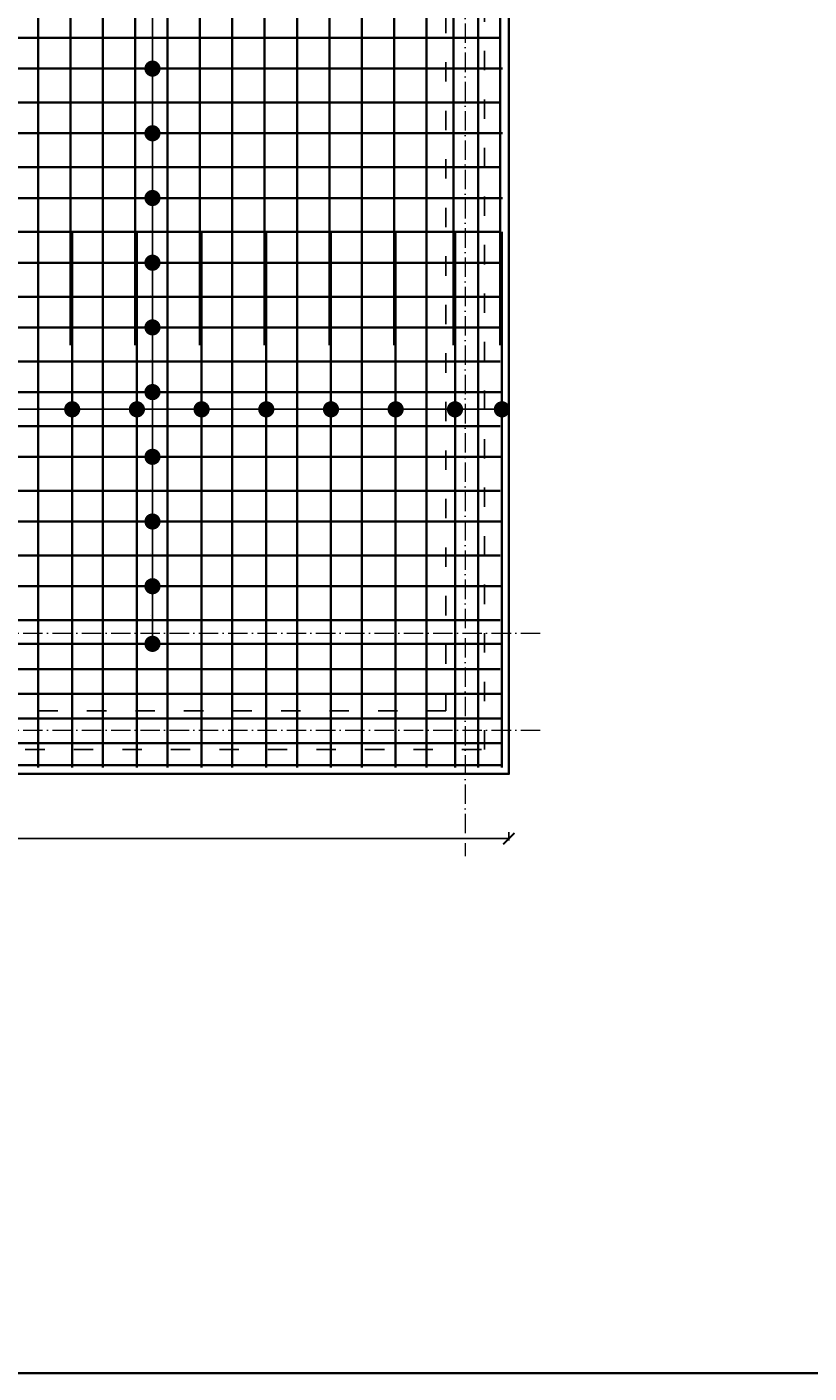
# Model space of a CAD drawing. Header units: millimetres. Extents: x 295948 to 312016, y 6878 to 18016.
# Tile 99 of 252: x 302389 to 302873, y 15252 to 16084. Entities that reach past the tile are written whole.
import ezdxf

# ---------------------------------------------------------------- set-up
doc = ezdxf.new("R2010")
doc.units = ezdxf.units.MM
doc.linetypes.add('ACAD_ISO03W100', pattern=[30, 12, -18])
doc.linetypes.add('ACAD_ISO10W100', pattern=[18, 12, -3, 0, -3])
for name, color, linetype, lineweight in [('konstrukcja', 3, 'Continuous', 35), ('konstrukcja wymiary', 1, 'Continuous', 13), ('osie', 5, 'ACAD_ISO10W100', 13), ('zbrojenie płyty', 141, 'Continuous', 35)]:
    doc.layers.add(name, color=color, linetype=linetype, lineweight=lineweight)
doc.layers.add('przerywane', color=6, linetype='ACAD_ISO03W100')
doc.styles.add('KONSTRUKCJA', font='romand.shx', dxfattribs={"oblique": 10})
doc.styles.get("Standard").update_dxf_attribs({"font": 'romand.shx', "oblique": 10})
doc.dimstyles.new('150', dxfattribs={"dimtxt": 10, "dimasz": 7, "dimexe": 1.25, "dimexo": 0.625, "dimgap": 3, "dimtad": 1, "dimdec": 0, "dimrnd": 0.5, "dimtxsty": 'KONSTRUKCJA', "dimblk": 'ARCHTICK', "dimcen": 2.5, "dimadec": 0, "dimazin": 0, "dimtfac": 1, "dimtdec": 0, "dimtix": 1, "dimtmove": 0, "dimatfit": 3, "dimfxl": 4, "dimfxlon": 1, "dimarcsym": 0})
doc.dimstyles.new('kropki', dxfattribs={"dimtxt": 0.001, "dimasz": 10, "dimexe": 1.25, "dimexo": 0.625, "dimgap": 1, "dimtad": 1, "dimtxsty": 'Standard', "dimblk": 'DOT', "dimcen": 2.5, "dimadec": 0, "dimazin": 0, "dimtfac": 1, "dimtmove": 0, "dimatfit": 3, "dimfxl": 1, "dimfxlon": 1, "dimarcsym": 0})

# ---------------------------------------------------------------- blocks, each defined once
blk = doc.blocks.new('_Dot')
at = {"color": 0, "linetype": 'ByBlock', "lineweight": -2}
blk.add_line((-0.5, 0), (-1, 0), dxfattribs=at)
at = {"color": 0, "linetype": 'ByBlock', "const_width": 0.5}
blk.add_lwpolyline([(-0.25, 0, 1), (0.25, 0, 1)], format="xyb", close=True, dxfattribs=at)
blk = doc.blocks.new('*D1852')
at = {"layer": 'Defpoints', "color": 0, "transparency": 16777216}
for p in [(302457.44, 16098.24), (302457.44, 16058.24), (302467.07, 16058.24)]:
    blk.add_point(p, dxfattribs=at)
at = {"layer": 'konstrukcja wymiary', "color": 0, "lineweight": -2, "transparency": 16777216}
for p, q in [((302466.07, 16098.24), (302468.32, 16098.24)), ((302467.07, 16088.24), (302467.07, 16068.24)), ((302466.07, 16058.24), (302468.32, 16058.24))]:
    blk.add_line(p, q, dxfattribs=at)
at = {"layer": 'konstrukcja wymiary', "color": 0, "lineweight": -2, "transparency": 16777216, "xscale": 10, "yscale": 10, "zscale": 10}
for p, rotation in [((302467.07, 16098.24), 90), ((302467.07, 16058.24), 270)]:
    blk.add_blockref('_Dot', p, dxfattribs=dict(at, rotation=rotation))
at = {"layer": 'konstrukcja wymiary', "color": 0, "transparency": 16777216, "insert": (302466.07, 16078.24), "char_height": 0.001, "attachment_point": 5, "rotation": 90}
blk.add_mtext('40', dxfattribs=at)
blk = doc.blocks.new('*D1853')
at = {"layer": 'Defpoints', "color": 0, "transparency": 16777216}
for p in [(302457.44, 16058.24), (302456.44, 16018.24), (302467.07, 16018.24)]:
    blk.add_point(p, dxfattribs=at)
at = {"layer": 'konstrukcja wymiary', "color": 0, "lineweight": -2, "transparency": 16777216}
for p, q in [((302466.07, 16058.24), (302468.32, 16058.24)), ((302467.07, 16048.24), (302467.07, 16028.24)), ((302466.07, 16018.24), (302468.32, 16018.24))]:
    blk.add_line(p, q, dxfattribs=at)
at = {"layer": 'konstrukcja wymiary', "color": 0, "lineweight": -2, "transparency": 16777216, "xscale": 10, "yscale": 10, "zscale": 10}
for p, rotation in [((302467.07, 16058.24), 90), ((302467.07, 16018.24), 270)]:
    blk.add_blockref('_Dot', p, dxfattribs=dict(at, rotation=rotation))
at = {"layer": 'konstrukcja wymiary', "color": 0, "transparency": 16777216, "insert": (302466.07, 16038.24), "char_height": 0.001, "attachment_point": 5, "rotation": 90}
blk.add_mtext('40', dxfattribs=at)
blk = doc.blocks.new('*D1869')
at = {"layer": 'Defpoints', "color": 0, "transparency": 16777216}
for p in [(302456.44, 16018.24), (302456.44, 15978.24), (302467.07, 15978.24)]:
    blk.add_point(p, dxfattribs=at)
at = {"layer": 'konstrukcja wymiary', "color": 0, "lineweight": -2, "transparency": 16777216}
for p, q in [((302466.07, 16018.24), (302468.32, 16018.24)), ((302467.07, 16008.24), (302467.07, 15988.24)), ((302466.07, 15978.24), (302468.32, 15978.24))]:
    blk.add_line(p, q, dxfattribs=at)
at = {"layer": 'konstrukcja wymiary', "color": 0, "lineweight": -2, "transparency": 16777216, "xscale": 10, "yscale": 10, "zscale": 10}
for p, rotation in [((302467.07, 16018.24), 90), ((302467.07, 15978.24), 270)]:
    blk.add_blockref('_Dot', p, dxfattribs=dict(at, rotation=rotation))
at = {"layer": 'konstrukcja wymiary', "color": 0, "transparency": 16777216, "insert": (302466.07, 15998.24), "char_height": 0.001, "attachment_point": 5, "rotation": 90}
blk.add_mtext('40', dxfattribs=at)
blk = doc.blocks.new('*D1870')
at = {"layer": 'Defpoints', "color": 0, "transparency": 16777216}
for p in [(302456.44, 15978.24), (302456.44, 15938.24), (302467.07, 15938.24)]:
    blk.add_point(p, dxfattribs=at)
at = {"layer": 'konstrukcja wymiary', "color": 0, "lineweight": -2, "transparency": 16777216}
for p, q in [((302466.07, 15978.24), (302468.32, 15978.24)), ((302467.07, 15968.24), (302467.07, 15948.24)), ((302466.07, 15938.24), (302468.32, 15938.24))]:
    blk.add_line(p, q, dxfattribs=at)
at = {"layer": 'konstrukcja wymiary', "color": 0, "lineweight": -2, "transparency": 16777216, "xscale": 10, "yscale": 10, "zscale": 10}
for p, rotation in [((302467.07, 15978.24), 90), ((302467.07, 15938.24), 270)]:
    blk.add_blockref('_Dot', p, dxfattribs=dict(at, rotation=rotation))
at = {"layer": 'konstrukcja wymiary', "color": 0, "transparency": 16777216, "insert": (302466.07, 15958.24), "char_height": 0.001, "attachment_point": 5, "rotation": 90}
blk.add_mtext('40', dxfattribs=at)
blk = doc.blocks.new('*D1871')
at = {"layer": 'Defpoints', "color": 0, "transparency": 16777216}
for p in [(302456.44, 15938.24), (302457.44, 15898.24), (302467.07, 15898.24)]:
    blk.add_point(p, dxfattribs=at)
at = {"layer": 'konstrukcja wymiary', "color": 0, "lineweight": -2, "transparency": 16777216}
for p, q in [((302466.07, 15938.24), (302468.32, 15938.24)), ((302467.07, 15928.24), (302467.07, 15908.24)), ((302466.07, 15898.24), (302468.32, 15898.24))]:
    blk.add_line(p, q, dxfattribs=at)
at = {"layer": 'konstrukcja wymiary', "color": 0, "lineweight": -2, "transparency": 16777216, "xscale": 10, "yscale": 10, "zscale": 10}
for p, rotation in [((302467.07, 15938.24), 90), ((302467.07, 15898.24), 270)]:
    blk.add_blockref('_Dot', p, dxfattribs=dict(at, rotation=rotation))
at = {"layer": 'konstrukcja wymiary', "color": 0, "transparency": 16777216, "insert": (302466.07, 15918.24), "char_height": 0.001, "attachment_point": 5, "rotation": 90}
blk.add_mtext('40', dxfattribs=at)
blk = doc.blocks.new('*D1872')
at = {"layer": 'Defpoints', "color": 0, "transparency": 16777216}
for p in [(302457.44, 15898.24), (302457.44, 15858.24), (302467.07, 15858.24)]:
    blk.add_point(p, dxfattribs=at)
at = {"layer": 'konstrukcja wymiary', "color": 0, "lineweight": -2, "transparency": 16777216}
for p, q in [((302466.07, 15898.24), (302468.32, 15898.24)), ((302467.07, 15888.24), (302467.07, 15868.24)), ((302466.07, 15858.24), (302468.32, 15858.24))]:
    blk.add_line(p, q, dxfattribs=at)
at = {"layer": 'konstrukcja wymiary', "color": 0, "lineweight": -2, "transparency": 16777216, "xscale": 10, "yscale": 10, "zscale": 10}
for p, rotation in [((302467.07, 15898.24), 90), ((302467.07, 15858.24), 270)]:
    blk.add_blockref('_Dot', p, dxfattribs=dict(at, rotation=rotation))
at = {"layer": 'konstrukcja wymiary', "color": 0, "transparency": 16777216, "insert": (302466.07, 15878.24), "char_height": 0.001, "attachment_point": 5, "rotation": 90}
blk.add_mtext('40', dxfattribs=at)
blk = doc.blocks.new('*D1873')
at = {"layer": 'Defpoints', "color": 0, "transparency": 16777216}
for p in [(302457.44, 15858.24), (302457.44, 15818.24), (302467.07, 15818.24)]:
    blk.add_point(p, dxfattribs=at)
at = {"layer": 'konstrukcja wymiary', "color": 0, "lineweight": -2, "transparency": 16777216}
for p, q in [((302466.07, 15858.24), (302468.32, 15858.24)), ((302467.07, 15848.24), (302467.07, 15828.24)), ((302466.07, 15818.24), (302468.32, 15818.24))]:
    blk.add_line(p, q, dxfattribs=at)
at = {"layer": 'konstrukcja wymiary', "color": 0, "lineweight": -2, "transparency": 16777216, "xscale": 10, "yscale": 10, "zscale": 10}
for p, rotation in [((302467.07, 15858.24), 90), ((302467.07, 15818.24), 270)]:
    blk.add_blockref('_Dot', p, dxfattribs=dict(at, rotation=rotation))
at = {"layer": 'konstrukcja wymiary', "color": 0, "transparency": 16777216, "insert": (302466.07, 15838.24), "char_height": 0.001, "attachment_point": 5, "rotation": 90}
blk.add_mtext('40', dxfattribs=at)
blk = doc.blocks.new('*D1874')
at = {"layer": 'Defpoints', "color": 0, "transparency": 16777216}
for p in [(302457.44, 15818.24), (302457.44, 15778.24), (302467.07, 15778.24)]:
    blk.add_point(p, dxfattribs=at)
at = {"layer": 'konstrukcja wymiary', "color": 0, "lineweight": -2, "transparency": 16777216}
for p, q in [((302466.07, 15818.24), (302468.32, 15818.24)), ((302467.07, 15808.24), (302467.07, 15788.24)), ((302466.07, 15778.24), (302468.32, 15778.24))]:
    blk.add_line(p, q, dxfattribs=at)
at = {"layer": 'konstrukcja wymiary', "color": 0, "lineweight": -2, "transparency": 16777216, "xscale": 10, "yscale": 10, "zscale": 10}
for p, rotation in [((302467.07, 15818.24), 90), ((302467.07, 15778.24), 270)]:
    blk.add_blockref('_Dot', p, dxfattribs=dict(at, rotation=rotation))
at = {"layer": 'konstrukcja wymiary', "color": 0, "transparency": 16777216, "insert": (302466.07, 15798.24), "char_height": 0.001, "attachment_point": 5, "rotation": 90}
blk.add_mtext('40', dxfattribs=at)
blk = doc.blocks.new('*D1875')
at = {"layer": 'Defpoints', "color": 0, "transparency": 16777216}
for p in [(302457.44, 15778.24), (302457.44, 15738.24), (302467.07, 15738.24)]:
    blk.add_point(p, dxfattribs=at)
at = {"layer": 'konstrukcja wymiary', "color": 0, "lineweight": -2, "transparency": 16777216}
for p, q in [((302466.07, 15778.24), (302468.32, 15778.24)), ((302467.07, 15768.24), (302467.07, 15748.24)), ((302466.07, 15738.24), (302468.32, 15738.24))]:
    blk.add_line(p, q, dxfattribs=at)
at = {"layer": 'konstrukcja wymiary', "color": 0, "lineweight": -2, "transparency": 16777216, "xscale": 10, "yscale": 10, "zscale": 10}
for p, rotation in [((302467.07, 15778.24), 90), ((302467.07, 15738.24), 270)]:
    blk.add_blockref('_Dot', p, dxfattribs=dict(at, rotation=rotation))
at = {"layer": 'konstrukcja wymiary', "color": 0, "transparency": 16777216, "insert": (302466.07, 15758.24), "char_height": 0.001, "attachment_point": 5, "rotation": 90}
blk.add_mtext('40', dxfattribs=at)
blk = doc.blocks.new('*D1876')
at = {"layer": 'Defpoints', "color": 0, "transparency": 16777216}
for p in [(302457.44, 15738.24), (302457.44, 15702.63), (302467.07, 15702.63)]:
    blk.add_point(p, dxfattribs=at)
at = {"layer": 'konstrukcja wymiary', "color": 0, "lineweight": -2, "transparency": 16777216}
for p, q in [((302466.07, 15738.24), (302468.32, 15738.24)), ((302467.07, 15728.24), (302467.07, 15712.63)), ((302466.07, 15702.63), (302468.32, 15702.63))]:
    blk.add_line(p, q, dxfattribs=at)
at = {"layer": 'konstrukcja wymiary', "color": 0, "lineweight": -2, "transparency": 16777216, "xscale": 10, "yscale": 10, "zscale": 10}
for p, rotation in [((302467.07, 15738.24), 90), ((302467.07, 15702.63), 270)]:
    blk.add_blockref('_Dot', p, dxfattribs=dict(at, rotation=rotation))
at = {"layer": 'konstrukcja wymiary', "color": 0, "transparency": 16777216, "insert": (302466.07, 15720.44), "char_height": 0.001, "attachment_point": 5, "rotation": 90}
blk.add_mtext('35,61', dxfattribs=at)
blk = doc.blocks.new('*D2047')
at = {"layer": 'Defpoints', "color": 0, "transparency": 16777216}
for p in [(302417.44, 15847.6), (302377.44, 15837.24), (302417.44, 15837.24)]:
    blk.add_point(p, dxfattribs=at)
at = {"layer": 'konstrukcja wymiary', "color": 0, "lineweight": -2, "transparency": 16777216}
for p, q in [((302377.44, 15846.6), (302377.44, 15848.85)), ((302387.44, 15847.6), (302407.44, 15847.6)), ((302417.44, 15846.6), (302417.44, 15848.85))]:
    blk.add_line(p, q, dxfattribs=at)
at = {"layer": 'konstrukcja wymiary', "color": 0, "lineweight": -2, "transparency": 16777216, "xscale": 10, "yscale": 10, "zscale": 10, "rotation": 180}
blk.add_blockref('_Dot', (302377.44, 15847.6), dxfattribs=at)
at = {"layer": 'konstrukcja wymiary', "color": 0, "lineweight": -2, "transparency": 16777216, "xscale": 10, "yscale": 10, "zscale": 10}
blk.add_blockref('_Dot', (302417.44, 15847.6), dxfattribs=at)
at = {"layer": 'konstrukcja wymiary', "color": 0, "transparency": 16777216, "insert": (302397.44, 15848.61), "char_height": 0.001, "attachment_point": 5}
blk.add_mtext('40', dxfattribs=at)
blk = doc.blocks.new('*D2048')
at = {"layer": 'Defpoints', "color": 0, "transparency": 16777216}
for p in [(302457.44, 15847.6), (302417.44, 15837.24), (302457.44, 15837.24)]:
    blk.add_point(p, dxfattribs=at)
at = {"layer": 'konstrukcja wymiary', "color": 0, "lineweight": -2, "transparency": 16777216}
for p, q in [((302417.44, 15846.6), (302417.44, 15848.85)), ((302427.44, 15847.6), (302447.44, 15847.6)), ((302457.44, 15846.6), (302457.44, 15848.85))]:
    blk.add_line(p, q, dxfattribs=at)
at = {"layer": 'konstrukcja wymiary', "color": 0, "lineweight": -2, "transparency": 16777216, "xscale": 10, "yscale": 10, "zscale": 10, "rotation": 180}
blk.add_blockref('_Dot', (302417.44, 15847.6), dxfattribs=at)
at = {"layer": 'konstrukcja wymiary', "color": 0, "lineweight": -2, "transparency": 16777216, "xscale": 10, "yscale": 10, "zscale": 10}
blk.add_blockref('_Dot', (302457.44, 15847.6), dxfattribs=at)
at = {"layer": 'konstrukcja wymiary', "color": 0, "transparency": 16777216, "insert": (302437.44, 15848.61), "char_height": 0.001, "attachment_point": 5}
blk.add_mtext('40', dxfattribs=at)
blk = doc.blocks.new('*D2049')
at = {"layer": 'Defpoints', "color": 0, "transparency": 16777216}
for p in [(302497.44, 15847.6), (302457.44, 15837.24), (302497.44, 15837.24)]:
    blk.add_point(p, dxfattribs=at)
at = {"layer": 'konstrukcja wymiary', "color": 0, "lineweight": -2, "transparency": 16777216}
for p, q in [((302457.44, 15846.6), (302457.44, 15848.85)), ((302467.44, 15847.6), (302487.44, 15847.6)), ((302497.44, 15846.6), (302497.44, 15848.85))]:
    blk.add_line(p, q, dxfattribs=at)
at = {"layer": 'konstrukcja wymiary', "color": 0, "lineweight": -2, "transparency": 16777216, "xscale": 10, "yscale": 10, "zscale": 10, "rotation": 180}
blk.add_blockref('_Dot', (302457.44, 15847.6), dxfattribs=at)
at = {"layer": 'konstrukcja wymiary', "color": 0, "lineweight": -2, "transparency": 16777216, "xscale": 10, "yscale": 10, "zscale": 10}
blk.add_blockref('_Dot', (302497.44, 15847.6), dxfattribs=at)
at = {"layer": 'konstrukcja wymiary', "color": 0, "transparency": 16777216, "insert": (302477.44, 15848.61), "char_height": 0.001, "attachment_point": 5}
blk.add_mtext('40', dxfattribs=at)
blk = doc.blocks.new('*D2050')
at = {"layer": 'Defpoints', "color": 0, "transparency": 16777216}
for p in [(302537.44, 15847.6), (302497.44, 15837.24), (302537.44, 15837.24)]:
    blk.add_point(p, dxfattribs=at)
at = {"layer": 'konstrukcja wymiary', "color": 0, "lineweight": -2, "transparency": 16777216}
for p, q in [((302497.44, 15846.6), (302497.44, 15848.85)), ((302507.44, 15847.6), (302527.44, 15847.6)), ((302537.44, 15846.6), (302537.44, 15848.85))]:
    blk.add_line(p, q, dxfattribs=at)
at = {"layer": 'konstrukcja wymiary', "color": 0, "lineweight": -2, "transparency": 16777216, "xscale": 10, "yscale": 10, "zscale": 10, "rotation": 180}
blk.add_blockref('_Dot', (302497.44, 15847.6), dxfattribs=at)
at = {"layer": 'konstrukcja wymiary', "color": 0, "lineweight": -2, "transparency": 16777216, "xscale": 10, "yscale": 10, "zscale": 10}
blk.add_blockref('_Dot', (302537.44, 15847.6), dxfattribs=at)
at = {"layer": 'konstrukcja wymiary', "color": 0, "transparency": 16777216, "insert": (302517.44, 15848.61), "char_height": 0.001, "attachment_point": 5}
blk.add_mtext('40', dxfattribs=at)
blk = doc.blocks.new('*D2051')
at = {"layer": 'Defpoints', "color": 0, "transparency": 16777216}
for p in [(302577.44, 15847.6), (302537.44, 15837.24), (302577.44, 15837.24)]:
    blk.add_point(p, dxfattribs=at)
at = {"layer": 'konstrukcja wymiary', "color": 0, "lineweight": -2, "transparency": 16777216}
for p, q in [((302537.44, 15846.6), (302537.44, 15848.85)), ((302547.44, 15847.6), (302567.44, 15847.6)), ((302577.44, 15846.6), (302577.44, 15848.85))]:
    blk.add_line(p, q, dxfattribs=at)
at = {"layer": 'konstrukcja wymiary', "color": 0, "lineweight": -2, "transparency": 16777216, "xscale": 10, "yscale": 10, "zscale": 10, "rotation": 180}
blk.add_blockref('_Dot', (302537.44, 15847.6), dxfattribs=at)
at = {"layer": 'konstrukcja wymiary', "color": 0, "lineweight": -2, "transparency": 16777216, "xscale": 10, "yscale": 10, "zscale": 10}
blk.add_blockref('_Dot', (302577.44, 15847.6), dxfattribs=at)
at = {"layer": 'konstrukcja wymiary', "color": 0, "transparency": 16777216, "insert": (302557.44, 15848.61), "char_height": 0.001, "attachment_point": 5}
blk.add_mtext('40', dxfattribs=at)
blk = doc.blocks.new('*D2052')
at = {"layer": 'Defpoints', "color": 0, "transparency": 16777216}
for p in [(302617.44, 15847.6), (302577.44, 15837.24), (302617.44, 15837.24)]:
    blk.add_point(p, dxfattribs=at)
at = {"layer": 'konstrukcja wymiary', "color": 0, "lineweight": -2, "transparency": 16777216}
for p, q in [((302577.44, 15846.6), (302577.44, 15848.85)), ((302587.44, 15847.6), (302607.44, 15847.6)), ((302617.44, 15846.6), (302617.44, 15848.85))]:
    blk.add_line(p, q, dxfattribs=at)
at = {"layer": 'konstrukcja wymiary', "color": 0, "lineweight": -2, "transparency": 16777216, "xscale": 10, "yscale": 10, "zscale": 10, "rotation": 180}
blk.add_blockref('_Dot', (302577.44, 15847.6), dxfattribs=at)
at = {"layer": 'konstrukcja wymiary', "color": 0, "lineweight": -2, "transparency": 16777216, "xscale": 10, "yscale": 10, "zscale": 10}
blk.add_blockref('_Dot', (302617.44, 15847.6), dxfattribs=at)
at = {"layer": 'konstrukcja wymiary', "color": 0, "transparency": 16777216, "insert": (302597.44, 15848.61), "char_height": 0.001, "attachment_point": 5}
blk.add_mtext('40', dxfattribs=at)
blk = doc.blocks.new('*D2053')
at = {"layer": 'Defpoints', "color": 0, "transparency": 16777216}
for p in [(302654.13, 15847.6), (302617.44, 15837.24), (302654.13, 15837.24)]:
    blk.add_point(p, dxfattribs=at)
at = {"layer": 'konstrukcja wymiary', "color": 0, "lineweight": -2, "transparency": 16777216}
for p, q in [((302617.44, 15846.6), (302617.44, 15848.85)), ((302627.44, 15847.6), (302644.13, 15847.6)), ((302654.13, 15846.6), (302654.13, 15848.85))]:
    blk.add_line(p, q, dxfattribs=at)
at = {"layer": 'konstrukcja wymiary', "color": 0, "lineweight": -2, "transparency": 16777216, "xscale": 10, "yscale": 10, "zscale": 10, "rotation": 180}
blk.add_blockref('_Dot', (302617.44, 15847.6), dxfattribs=at)
at = {"layer": 'konstrukcja wymiary', "color": 0, "lineweight": -2, "transparency": 16777216, "xscale": 10, "yscale": 10, "zscale": 10}
blk.add_blockref('_Dot', (302654.13, 15847.6), dxfattribs=at)
at = {"layer": 'konstrukcja wymiary', "color": 0, "transparency": 16777216, "insert": (302635.79, 15848.61), "char_height": 0.001, "attachment_point": 5}
blk.add_mtext('36,69', dxfattribs=at)
blk = doc.blocks.new('*D2054')
at = {"layer": 'Defpoints', "color": 0, "transparency": 16777216}
for p in [(302683.13, 15847.6), (302654.13, 15837.24), (302683.13, 15837.24)]:
    blk.add_point(p, dxfattribs=at)
at = {"layer": 'konstrukcja wymiary', "color": 0, "lineweight": -2, "transparency": 16777216}
for p, q in [((302654.13, 15846.6), (302654.13, 15848.85)), ((302664.13, 15847.6), (302673.13, 15847.6)), ((302683.13, 15846.6), (302683.13, 15848.85))]:
    blk.add_line(p, q, dxfattribs=at)
at = {"layer": 'konstrukcja wymiary', "color": 0, "lineweight": -2, "transparency": 16777216, "xscale": 10, "yscale": 10, "zscale": 10, "rotation": 180}
blk.add_blockref('_Dot', (302654.13, 15847.6), dxfattribs=at)
at = {"layer": 'konstrukcja wymiary', "color": 0, "lineweight": -2, "transparency": 16777216, "xscale": 10, "yscale": 10, "zscale": 10}
blk.add_blockref('_Dot', (302683.13, 15847.6), dxfattribs=at)
at = {"layer": 'konstrukcja wymiary', "color": 0, "transparency": 16777216, "insert": (302668.63, 15848.61), "char_height": 0.001, "attachment_point": 5}
blk.add_mtext('29', dxfattribs=at)
blk = doc.blocks.new('_ArchTick')
at = {"color": 0, "linetype": 'ByBlock', "lineweight": 13, "const_width": 0.15}
blk.add_lwpolyline([(-0.5, -0.5), (0.5, 0.5)], dxfattribs=at)
blk = doc.blocks.new('*D2154')
at = {"layer": 'Defpoints', "color": 0, "transparency": 16777216}
for p in [(302013.44, 15622.22), (302687.44, 15622.22), (302687.44, 15582.22)]:
    blk.add_point(p, dxfattribs=at)
at = {"layer": 'konstrukcja wymiary', "color": 0, "lineweight": -2, "transparency": 16777216}
for p, q in [((302013.44, 15586.22), (302013.44, 15580.97)), ((302013.44, 15582.22), (302687.44, 15582.22)), ((302687.44, 15586.22), (302687.44, 15580.97))]:
    blk.add_line(p, q, dxfattribs=at)
at = {"layer": 'konstrukcja wymiary', "color": 0, "lineweight": -2, "transparency": 16777216, "xscale": 7, "yscale": 7, "zscale": 7, "rotation": 180}
blk.add_blockref('_ArchTick', (302013.44, 15582.22), dxfattribs=at)
at = {"layer": 'konstrukcja wymiary', "color": 0, "lineweight": -2, "transparency": 16777216, "xscale": 7, "yscale": 7, "zscale": 7}
blk.add_blockref('_ArchTick', (302687.44, 15582.22), dxfattribs=at)
at = {"layer": 'konstrukcja wymiary', "color": 0, "transparency": 16777216, "insert": (302350.44, 15590.22), "char_height": 10, "attachment_point": 5, "style": 'KONSTRUKCJA'}
blk.add_mtext('674', dxfattribs=at)

msp = doc.modelspace()

# ---------------------------------------------------------------- linework, layer by layer
at = {"layer": 'konstrukcja'}
msp.add_lwpolyline([(306241.285, 17301.794), (306241.285, 15251.794), (300541.285, 15251.794), (300541.285, 17301.794)], close=True, dxfattribs=at)
msp.add_lwpolyline([(301547.44, 15622.224), (300873.44, 15622.224), (300873.44, 16891.224), (302687.44, 16891.224), (302687.44, 15622.224), (302013.44, 15622.224)], dxfattribs=at)
at = {"layer": 'osie'}
for p, q in [((302660.44, 17045.509), (302660.44, 15571.332)), ((300685.771, 15709.224), (302708.51, 15709.224)), ((300685.771, 15649.224), (302708.51, 15649.224))]:
    msp.add_line(p, q, dxfattribs=at)
at = {"layer": 'przerywane'}
for p, q in [((302672.44, 15637.224), (302672.44, 16876.224)), ((302648.556, 16272.224), (302648.556, 15661.224)), ((302648.556, 15661.224), (302052.44, 15661.224)), ((302028.44, 15637.224), (302672.44, 15637.224))]:
    msp.add_line(p, q, dxfattribs=at)
at = {"layer": 'zbrojenie płyty'}
for p, q in [((302416.44, 16887.224), (302416.44, 15887.224)), ((302456.44, 16887.224), (302456.44, 15887.224)), ((302496.44, 16887.224), (302496.44, 15887.224)), ((302536.44, 16887.224), (302536.44, 15887.224)), ((302576.44, 16887.224), (302576.44, 15887.224)), ((302616.44, 16887.224), (302616.44, 15887.224)), ((302653.132, 16887.224), (302653.132, 15887.224)), ((302682.132, 16887.224), (302682.132, 15887.224)), ((302396.44, 16626.224), (302396.44, 15626.224)), ((302436.44, 16626.224), (302436.44, 15626.224)), ((302476.44, 16626.224), (302476.44, 15626.224)), ((302516.44, 16626.224), (302516.44, 15626.224)), ((302556.44, 16626.224), (302556.44, 15626.224)), ((302596.44, 16626.224), (302596.44, 15626.224)), ((302636.44, 16626.224), (302636.44, 15626.224)), ((302668.517, 16626.224), (302668.517, 15626.224)), ((302036.44, 16077.243), (302682.132, 16077.243)), ((302683.44, 16058.243), (302310.44, 16058.243)), ((302036.44, 16037.243), (302682.132, 16037.243)), ((302683.44, 16018.243), (302310.44, 16018.243)), ((302036.44, 15997.243), (302682.132, 15997.243)), ((302683.44, 15978.243), (302310.44, 15978.243)), ((302036.44, 15957.243), (302682.132, 15957.243)), ((302417.44, 15957.224), (302417.44, 15626.224)), ((302457.44, 15957.224), (302457.44, 15626.224)), ((302497.44, 15957.224), (302497.44, 15626.224)), ((302537.44, 15957.224), (302537.44, 15626.224)), ((302577.44, 15957.224), (302577.44, 15626.224)), ((302617.44, 15957.224), (302617.44, 15626.224)), ((302654.132, 15957.224), (302654.132, 15626.224)), ((302683.132, 15957.224), (302683.132, 15626.224)), ((302683.44, 15938.243), (302310.44, 15938.243)), ((301482.132, 15917.243), (302682.132, 15917.243)), ((302683.44, 15898.243), (302310.44, 15898.243)), ((301482.132, 15877.243), (302682.132, 15877.243)), ((302683.44, 15858.243), (302310.44, 15858.243)), ((301482.132, 15837.243), (302682.132, 15837.243)), ((302683.44, 15818.243), (302310.44, 15818.243)), ((301482.132, 15797.243), (302682.132, 15797.243)), ((302683.44, 15778.243), (302310.44, 15778.243)), ((301482.132, 15757.243), (302682.132, 15757.243)), ((302683.44, 15738.243), (302310.44, 15738.243)), ((301482.132, 15717.243), (302682.132, 15717.243)), ((302683.44, 15702.632), (302310.44, 15702.632)), ((301482.132, 15687.03), (302682.132, 15687.03)), ((302683.44, 15671.702), (302017.322, 15671.702)), ((302683.44, 15656.524), (302017.322, 15656.524)), ((302683.44, 15641.255), (302017.322, 15641.255)), ((302683.44, 15627.512), (302017.322, 15627.512))]:
    msp.add_line(p, q, dxfattribs=at)

# ---------------------------------------------------------------- dimensions: what is measured, and where the dimension line sits
at = {"layer": 'konstrukcja wymiary'}
for base, p1, p2, picture, middle in [((302467.071, 16058.243), (302457.44, 16098.243), (302457.44, 16058.243), '*D1852', (302466.07, 16078.243)), ((302467.071, 16018.243), (302457.44, 16058.243), (302456.44, 16018.243), '*D1853', (302466.07, 16038.243)), ((302467.071, 15978.243), (302456.44, 16018.243), (302456.44, 15978.243), '*D1869', (302466.07, 15998.243)), ((302467.071, 15938.243), (302456.44, 15978.243), (302456.44, 15938.243), '*D1870', (302466.07, 15958.243)), ((302467.071, 15898.243), (302456.44, 15938.243), (302457.44, 15898.243), '*D1871', (302466.07, 15918.243)), ((302467.071, 15858.243), (302457.44, 15898.243), (302457.44, 15858.243), '*D1872', (302466.07, 15878.243)), ((302467.071, 15818.243), (302457.44, 15858.243), (302457.44, 15818.243), '*D1873', (302466.07, 15838.243)), ((302467.071, 15778.243), (302457.44, 15818.243), (302457.44, 15778.243), '*D1874', (302466.07, 15798.243)), ((302467.071, 15738.243), (302457.44, 15778.243), (302457.44, 15738.243), '*D1875', (302466.07, 15758.243)), ((302467.071, 15702.632), (302457.44, 15738.243), (302457.44, 15702.632), '*D1876', (302466.07, 15720.438))]:
    dim = msp.add_linear_dim(base=base, p1=p1, p2=p2, angle=90, dimstyle='kropki', override={"dimtmove": 1}, dxfattribs=at)
    dim.commit()
    dim.dimension.update_dxf_attribs({"geometry": picture, "text_midpoint": middle})
for base, p1, p2, dimstyle, picture, middle in [((302417.44, 15847.605), (302377.44, 15837.243), (302417.44, 15837.243), 'kropki', '*D2047', (302397.44, 15848.605)), ((302457.44, 15847.605), (302417.44, 15837.243), (302457.44, 15837.243), 'kropki', '*D2048', (302437.44, 15848.605)), ((302497.44, 15847.605), (302457.44, 15837.243), (302497.44, 15837.243), 'kropki', '*D2049', (302477.44, 15848.605)), ((302537.44, 15847.605), (302497.44, 15837.243), (302537.44, 15837.243), 'kropki', '*D2050', (302517.44, 15848.605)), ((302577.44, 15847.605), (302537.44, 15837.243), (302577.44, 15837.243), 'kropki', '*D2051', (302557.44, 15848.605)), ((302617.44, 15847.605), (302577.44, 15837.243), (302617.44, 15837.243), 'kropki', '*D2052', (302597.44, 15848.605)), ((302654.132, 15847.605), (302617.44, 15837.243), (302654.132, 15837.243), 'kropki', '*D2053', (302635.786, 15848.605)), ((302683.132, 15847.605), (302654.132, 15837.243), (302683.132, 15837.243), 'kropki', '*D2054', (302668.632, 15848.605)), ((302687.44, 15582.224), (302013.44, 15622.224), (302687.44, 15622.224), '150', '*D2154', (302350.44, 15590.224))]:
    dim = msp.add_linear_dim(base=base, p1=p1, p2=p2, dimstyle=dimstyle, override={"dimtmove": 1}, dxfattribs=at)
    dim.commit()
    dim.dimension.update_dxf_attribs({"geometry": picture, "text_midpoint": middle})

doc.saveas('drawing.dxf')
